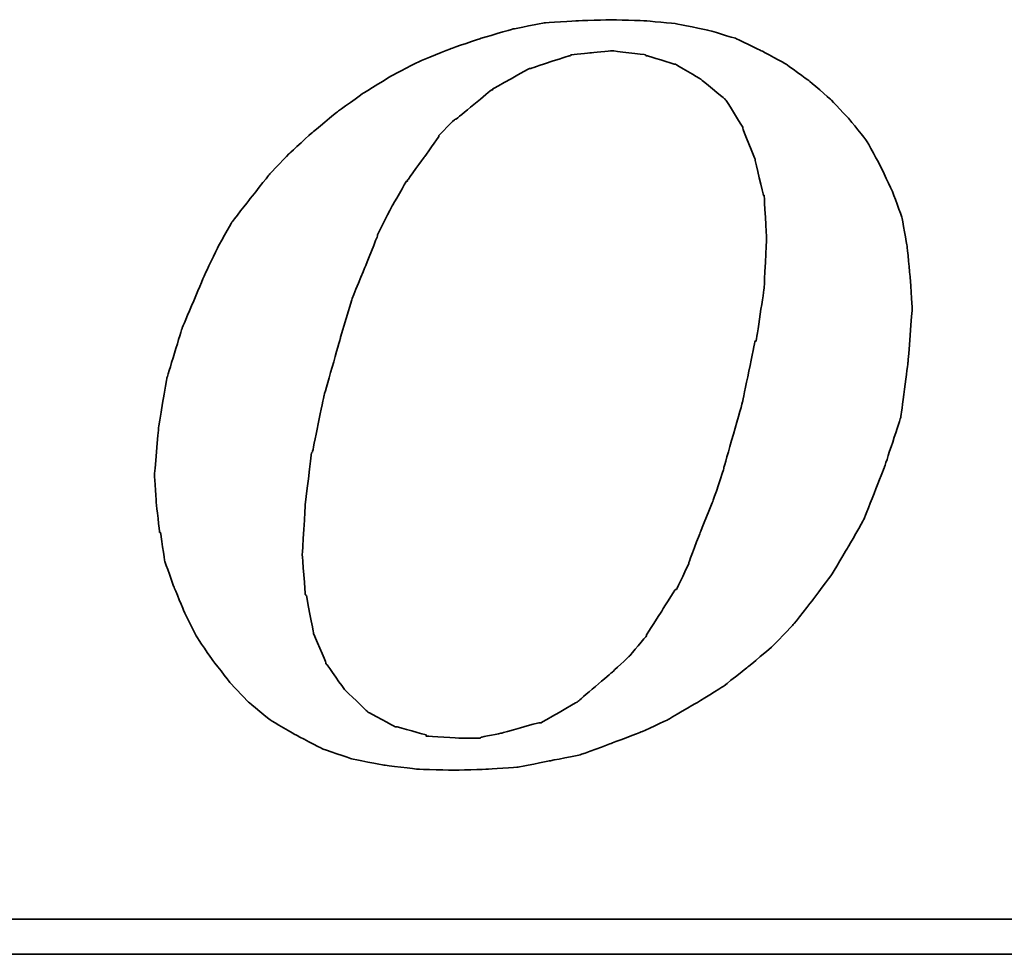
# Model space of a CAD drawing. Header units: millimetres. Extents: x 31 to 369, y 104 to 228.
# Tile 45 of 61: x 295.31 to 298.86, y 139.8 to 143.17. Entities that reach past the tile are written whole.
import ezdxf

# ---------------------------------------------------------------- set-up
doc = ezdxf.new("R2010")
doc.units = ezdxf.units.MM
doc.layers.add('DIM', color=4, linetype='CONTINUOUS')
doc.layers.add('layer 1', color=7, linetype='CONTINUOUS')

# ---------------------------------------------------------------- blocks, each defined once
blk = doc.blocks.new('TBI MOTION logo(完整正式版)')
at = {"layer": 'layer 1', "color": 22, "lineweight": 35}
for points, knots in [([(-11.34375, -6.98375), (-11.34375, -6.98375), (-10.91375, -7.43875), (-10.91375, -7.43875), (-10.91375, -7.43875), (-10.91375, -7.43875), (-10.38625, -7.87125), (-10.38625, -7.87125), (-10.38625, -7.87125), (-10.38625, -7.87125), (-9.81125, -8.20375), (-9.81125, -8.20375), (-9.81125, -8.20375), (-9.81125, -8.20375), (-9.21125, -8.51875), (-9.21125, -8.51875), (-9.21125, -8.51875), (-9.21125, -8.51875), (-8.51625, -8.75875), (-8.51625, -8.75875), (-8.51625, -8.75875), (-8.51625, -8.75875), (-7.77125, -8.90375), (-7.77125, -8.90375), (-7.77125, -8.90375), (-7.77125, -8.90375), (-6.97875, -8.99875), (-6.97875, -8.99875), (-6.97875, -8.99875), (-6.97875, -8.99875), (-6.14125, -9.02375), (-6.14125, -9.02375), (-6.14125, -9.02375), (-6.14125, -9.02375), (-5.37125, -8.99875), (-5.37125, -8.99875), (-5.37125, -8.99875), (-5.37125, -8.99875), (-4.65375, -8.94875), (-4.65375, -8.94875), (-4.65375, -8.94875), (-4.65375, -8.94875), (-3.93375, -8.80625), (-3.93375, -8.80625), (-3.93375, -8.80625), (-3.93375, -8.80625), (-3.21375, -8.66375), (-3.21375, -8.66375), (-3.21375, -8.66375), (-3.21375, -8.66375), (-2.49375, -8.39875), (-2.49375, -8.39875), (-2.49375, -8.39875), (-2.49375, -8.39875), (-1.79875, -8.13375), (-1.79875, -8.13375), (-1.79875, -8.13375), (-1.79875, -8.13375), (-1.17375, -7.84375), (-1.17375, -7.84375), (-1.17375, -7.84375), (-1.17375, -7.84375), (-0.52375, -7.46375), (-0.52375, -7.46375), (-0.52375, -7.46375), (-0.52375, -7.46375), (0.10124, -7.07875), (0.10124, -7.07875), (0.10124, -7.07875), (0.10124, -7.07875), (0.67625, -6.62375), (0.67625, -6.62375), (0.67625, -6.62375), (0.67625, -6.62375), (1.24874, -6.14375), (1.24874, -6.14375), (1.24874, -6.14375), (1.24874, -6.14375), (1.72874, -5.64125), (1.72874, -5.64125), (1.72874, -5.64125), (1.72874, -5.64125), (2.18624, -5.06375), (2.18624, -5.06375), (2.18624, -5.06375), (2.18624, -5.06375), (2.61625, -4.48874), (2.61625, -4.48874), (2.61625, -4.48874), (2.61625, -4.48874), (3.00125, -3.83874), (3.00125, -3.83874), (3.00125, -3.83874), (3.00125, -3.83874), (3.36124, -3.21374), (3.36124, -3.21374), (3.36124, -3.21374), (3.36124, -3.21374), (3.84374, -1.99125), (3.84374, -1.99125), (3.84374, -1.99125), (3.84374, -1.99125), (4.22625, -0.81875), (4.22625, -0.81875), (4.22625, -0.81875), (4.22625, -0.81875), (4.39125, 0.45624), (4.39125, 0.45624), (4.39125, 0.45624), (4.39125, 0.45624), (4.48874, 1.70124), (4.48874, 1.70124), (4.48874, 1.70124), (4.48874, 1.70124), (4.43874, 2.44625), (4.43874, 2.44625), (4.43874, 2.44625), (4.43874, 2.44625), (4.36874, 3.14125), (4.36874, 3.14125), (4.36874, 3.14125), (4.36874, 3.14125), (4.25125, 3.81125), (4.25125, 3.81125), (4.25125, 3.81125), (4.25125, 3.81125), (4.03124, 4.41125), (4.03124, 4.41125), (4.03124, 4.41125), (4.03124, 4.41125), (3.74374, 5.01125), (3.74374, 5.01125), (3.74374, 5.01125), (3.74374, 5.01125), (3.43124, 5.58875), (3.43124, 5.58875), (3.43124, 5.58875), (3.43124, 5.58875), (3.02625, 6.09125), (3.02625, 6.09125), (3.02625, 6.09125), (3.02625, 6.09125), (2.59374, 6.54875), (2.59374, 6.54875), (2.59374, 6.54875), (2.59374, 6.54875), (2.09124, 6.98125), (2.09124, 6.98125), (2.09124, 6.98125), (2.09124, 6.98125), (1.56124, 7.36625), (1.56124, 7.36625), (1.56124, 7.36625), (1.56124, 7.36625), (0.98624, 7.67625), (0.98624, 7.67625), (0.98624, 7.67625), (0.98624, 7.67625), (0.38624, 7.96375), (0.38624, 7.96375), (0.38624, 7.96375), (0.38624, 7.96375), (-0.25875, 8.15625), (-0.25875, 8.15625), (-0.25875, 8.15625), (-0.25875, 8.15625), (-0.98125, 8.30125), (-0.98125, 8.30125), (-0.98125, 8.30125), (-0.98125, 8.30125), (-1.70124, 8.37125), (-1.70124, 8.37125), (-1.70124, 8.37125), (-1.70124, 8.37125), (-2.49375, 8.39624), (-2.49375, 8.39624), (-2.49375, 8.39624), (-2.49375, 8.39624), (-3.28625, 8.37125), (-3.28625, 8.37125), (-3.28625, 8.37125), (-3.28625, 8.37125), (-4.05125, 8.32125), (-4.05125, 8.32125), (-4.05125, 8.32125), (-4.05125, 8.32125), (-4.77375, 8.18125), (-4.77375, 8.18125), (-4.77375, 8.18125), (-4.77375, 8.18125), (-5.51625, 7.96375), (-5.51625, 7.96375), (-5.51625, 7.96375), (-5.51625, 7.96375), (-6.21125, 7.72625), (-6.21125, 7.72625), (-6.21125, 7.72625), (-6.21125, 7.72625), (-6.92875, 7.43625), (-6.92875, 7.43625), (-6.92875, 7.43625), (-6.92875, 7.43625), (-7.57875, 7.10125), (-7.57875, 7.10125), (-7.57875, 7.10125), (-7.57875, 7.10125), (-8.24875, 6.69125), (-8.24875, 6.69125), (-8.24875, 6.69125), (-8.24875, 6.69125), (-8.84875, 6.26125), (-8.84875, 6.26125), (-8.84875, 6.26125), (-8.84875, 6.26125), (-9.42625, 5.78125), (-9.42625, 5.78125), (-9.42625, 5.78125), (-9.42625, 5.78125), (-9.95375, 5.30125), (-9.95375, 5.30125), (-9.95375, 5.30125), (-9.95375, 5.30125), (-10.43375, 4.79624), (-10.43375, 4.79624), (-10.43375, 4.79624), (-10.43375, 4.79624), (-10.88875, 4.22125), (-10.88875, 4.22125), (-10.88875, 4.22125), (-10.88875, 4.22125), (-11.29875, 3.69375), (-11.29875, 3.69375), (-11.29875, 3.69375), (-11.29875, 3.69375), (-11.63375, 3.09125), (-11.63375, 3.09125), (-11.63375, 3.09125), (-11.63375, 3.09125), (-11.91875, 2.49625), (-11.91875, 2.49625), (-11.91875, 2.49625), (-11.91875, 2.49625), (-12.44875, 1.24625), (-12.44875, 1.24625), (-12.44875, 1.24625), (-12.44875, 1.24625), (-12.80875, 0.06874), (-12.80875, 0.06874), (-12.80875, 0.06874), (-12.80875, 0.06874), (-12.99875, -1.07875), (-12.99875, -1.07875), (-12.99875, -1.07875), (-12.99875, -1.07875), (-13.09375, -2.18375), (-13.09375, -2.18375), (-13.09375, -2.18375), (-13.09375, -2.18375), (-13.04875, -2.85375), (-13.04875, -2.85375), (-13.04875, -2.85375), (-13.04875, -2.85375), (-12.97375, -3.50375), (-12.97375, -3.50375), (-12.97375, -3.50375), (-12.97375, -3.50375), (-12.95375, -3.50375), (-12.95375, -3.50375), (-12.95375, -3.50375), (-12.95375, -3.50375), (-12.85375, -4.17375), (-12.85375, -4.17375), (-12.85375, -4.17375), (-12.85375, -4.17375), (-12.63875, -4.77624), (-12.63875, -4.77624), (-12.63875, -4.77624), (-12.63875, -4.77624), (-12.39875, -5.35125), (-12.39875, -5.35125), (-12.39875, -5.35125), (-12.39875, -5.35125), (-12.11375, -5.92875), (-12.11375, -5.92875), (-12.11375, -5.92875), (-12.11375, -5.92875), (-11.75375, -6.45375), (-11.75375, -6.45375), (-11.75375, -6.45375), (-11.75375, -6.45375), (-11.34375, -6.98375), (-11.34375, -6.98375)], [0, 0, 0, 0, 0.01369863, 0.01369863, 0.01369863, 0.01369864, 0.02739726, 0.02739726, 0.02739726, 0.02739727, 0.04109589, 0.04109589, 0.04109589, 0.0410959, 0.05479452, 0.05479452, 0.05479452, 0.05479453, 0.06849315, 0.06849315, 0.06849315, 0.06849316, 0.08219178, 0.08219178, 0.08219178, 0.08219179, 0.09589041, 0.09589041, 0.09589041, 0.09589042, 0.10958904, 0.10958904, 0.10958904, 0.10958905, 0.12328767, 0.12328767, 0.12328767, 0.12328768, 0.1369863, 0.1369863, 0.1369863, 0.13698631, 0.15068493, 0.15068493, 0.15068493, 0.15068494, 0.16438356, 0.16438356, 0.16438356, 0.16438357, 0.17808219, 0.17808219, 0.17808219, 0.1780822, 0.19178082, 0.19178082, 0.19178082, 0.19178083, 0.20547945, 0.20547945, 0.20547945, 0.20547946, 0.21917808, 0.21917808, 0.21917808, 0.21917809, 0.23287671, 0.23287671, 0.23287671, 0.23287672, 0.24657534, 0.24657534, 0.24657534, 0.24657535, 0.26027397, 0.26027397, 0.26027397, 0.26027398, 0.2739726, 0.2739726, 0.2739726, 0.27397261, 0.28767123, 0.28767123, 0.28767123, 0.28767124, 0.30136986, 0.30136986, 0.30136986, 0.30136987, 0.31506849, 0.31506849, 0.31506849, 0.3150685, 0.32876712, 0.32876712, 0.32876712, 0.32876713, 0.34246575, 0.34246575, 0.34246575, 0.34246576, 0.35616438, 0.35616438, 0.35616438, 0.35616439, 0.36986301, 0.36986301, 0.36986301, 0.36986302, 0.38356164, 0.38356164, 0.38356164, 0.38356165, 0.39726027, 0.39726027, 0.39726027, 0.39726028, 0.4109589, 0.4109589, 0.4109589, 0.41095891, 0.42465753, 0.42465753, 0.42465753, 0.42465754, 0.43835616, 0.43835616, 0.43835616, 0.43835617, 0.45205479, 0.45205479, 0.45205479, 0.4520548, 0.46575342, 0.46575342, 0.46575342, 0.46575343, 0.47945205, 0.47945205, 0.47945205, 0.47945206, 0.49315068, 0.49315068, 0.49315068, 0.49315069, 0.50684932, 0.50684932, 0.50684932, 0.50684933, 0.52054795, 0.52054795, 0.52054795, 0.52054796, 0.53424658, 0.53424658, 0.53424658, 0.53424659, 0.54794521, 0.54794521, 0.54794521, 0.54794522, 0.56164384, 0.56164384, 0.56164384, 0.56164385, 0.57534247, 0.57534247, 0.57534247, 0.57534248, 0.5890411, 0.5890411, 0.5890411, 0.58904111, 0.60273973, 0.60273973, 0.60273973, 0.60273974, 0.61643836, 0.61643836, 0.61643836, 0.61643837, 0.63013699, 0.63013699, 0.63013699, 0.630137, 0.64383562, 0.64383562, 0.64383562, 0.64383563, 0.65753425, 0.65753425, 0.65753425, 0.65753426, 0.67123288, 0.67123288, 0.67123288, 0.67123289, 0.68493151, 0.68493151, 0.68493151, 0.68493152, 0.69863014, 0.69863014, 0.69863014, 0.69863015, 0.71232877, 0.71232877, 0.71232877, 0.71232878, 0.7260274, 0.7260274, 0.7260274, 0.72602741, 0.73972603, 0.73972603, 0.73972603, 0.73972604, 0.75342466, 0.75342466, 0.75342466, 0.75342467, 0.76712329, 0.76712329, 0.76712329, 0.7671233, 0.78082192, 0.78082192, 0.78082192, 0.78082193, 0.79452055, 0.79452055, 0.79452055, 0.79452056, 0.80821918, 0.80821918, 0.80821918, 0.80821919, 0.82191781, 0.82191781, 0.82191781, 0.82191782, 0.83561644, 0.83561644, 0.83561644, 0.83561645, 0.84931507, 0.84931507, 0.84931507, 0.84931508, 0.8630137, 0.8630137, 0.8630137, 0.86301371, 0.87671233, 0.87671233, 0.87671233, 0.87671234, 0.89041096, 0.89041096, 0.89041096, 0.89041097, 0.90410959, 0.90410959, 0.90410959, 0.9041096, 0.91780822, 0.91780822, 0.91780822, 0.91780823, 0.93150685, 0.93150685, 0.93150685, 0.93150686, 0.94520548, 0.94520548, 0.94520548, 0.94520549, 0.95890411, 0.95890411, 0.95890411, 0.95890412, 0.97260274, 0.97260274, 0.97260274, 0.97260275, 0.98630137, 0.98630137, 0.98630137, 0.98630138, 1, 1, 1, 1]), ([(-8.77875, 1.03124), (-8.77875, 1.03124), (-8.51625, 1.89625), (-8.51625, 1.89625), (-8.51625, 1.89625), (-8.51625, 1.89625), (-8.20375, 2.66375), (-8.20375, 2.66375), (-8.20375, 2.66375), (-8.20375, 2.66375), (-7.91625, 3.38125), (-7.91625, 3.38125), (-7.91625, 3.38125), (-7.91625, 3.38125), (-7.91625, 3.40624), (-7.91625, 3.40624), (-7.91625, 3.40624), (-7.91625, 3.40624), (-7.57875, 4.07624), (-7.57875, 4.07624), (-7.57875, 4.07624), (-7.57875, 4.07624), (-7.24375, 4.65125), (-7.24375, 4.65125), (-7.24375, 4.65125), (-7.24375, 4.65125), (-7.21875, 4.65125), (-7.21875, 4.65125), (-7.21875, 4.65125), (-7.21875, 4.65125), (-7.21875, 4.67624), (-7.21875, 4.67624), (-7.21875, 4.67624), (-7.21875, 4.67624), (-6.83625, 5.20375), (-6.83625, 5.20375), (-6.83625, 5.20375), (-6.83625, 5.20375), (-6.49875, 5.68625), (-6.49875, 5.68625), (-6.49875, 5.68625), (-6.49875, 5.68625), (-6.49875, 5.70625), (-6.49875, 5.70625), (-6.49875, 5.70625), (-6.49875, 5.70625), (-6.11625, 6.09125), (-6.11625, 6.09125), (-6.11625, 6.09125), (-6.11625, 6.09125), (-6.09125, 6.09125), (-6.09125, 6.09125), (-6.09125, 6.09125), (-6.09125, 6.09125), (-5.27375, 6.76625), (-5.27375, 6.76625), (-5.27375, 6.76625), (-5.27375, 6.76625), (-5.24875, 6.76625), (-5.24875, 6.76625), (-5.24875, 6.76625), (-5.24875, 6.76625), (-5.24875, 6.78625), (-5.24875, 6.78625), (-5.24875, 6.78625), (-5.24875, 6.78625), (-4.38875, 7.26624), (-4.38875, 7.26624), (-4.38875, 7.26624), (-4.38875, 7.26624), (-4.36125, 7.26624), (-4.36125, 7.26624), (-4.36125, 7.26624), (-4.36125, 7.26624), (-3.93375, 7.41125), (-3.93375, 7.41125), (-3.93375, 7.41125), (-3.93375, 7.41125), (-3.47375, 7.55625), (-3.47375, 7.55625), (-3.47375, 7.55625), (-3.47375, 7.55625), (-3.45375, 7.55625), (-3.45375, 7.55625), (-3.45375, 7.55625), (-3.45375, 7.55625), (-3.42875, 7.58124), (-3.42875, 7.58124), (-3.42875, 7.58124), (-3.42875, 7.58124), (-2.97375, 7.62625), (-2.97375, 7.62625), (-2.97375, 7.62625), (-2.97375, 7.62625), (-2.49375, 7.67625), (-2.49375, 7.67625), (-2.49375, 7.67625), (-2.49375, 7.67625), (-2.46875, 7.67625), (-2.46875, 7.67625), (-2.46875, 7.67625), (-2.46875, 7.67625), (-1.70124, 7.58124), (-1.70124, 7.58124), (-1.70124, 7.58124), (-1.70124, 7.58124), (-1.67875, 7.55625), (-1.67875, 7.55625), (-1.67875, 7.55625), (-1.67875, 7.55625), (-1.65375, 7.55625), (-1.65375, 7.55625), (-1.65375, 7.55625), (-1.65375, 7.55625), (-1.03125, 7.36625), (-1.03125, 7.36625), (-1.03125, 7.36625), (-1.03125, 7.36625), (-1.00625, 7.36625), (-1.00625, 7.36625), (-1.00625, 7.36625), (-1.00625, 7.36625), (-0.43124, 7.02624), (-0.43124, 7.02624), (-0.43124, 7.02624), (-0.43124, 7.02624), (-0.40625, 7.00624), (-0.40625, 7.00624), (-0.40625, 7.00624), (-0.40625, 7.00624), (0.12124, 6.57124), (0.12124, 6.57124), (0.12124, 6.57124), (0.12124, 6.57124), (0.14624, 6.54875), (0.14624, 6.54875), (0.14624, 6.54875), (0.14624, 6.54875), (0.17124, 6.52375), (0.17124, 6.52375), (0.17124, 6.52375), (0.17124, 6.52375), (0.55625, 5.89875), (0.55625, 5.89875), (0.55625, 5.89875), (0.55625, 5.89875), (0.55625, 5.87625), (0.55625, 5.87625), (0.55625, 5.87625), (0.55625, 5.87625), (0.84124, 5.15625), (0.84124, 5.15625), (0.84124, 5.15625), (0.84124, 5.15625), (0.84124, 5.13125), (0.84124, 5.13125), (0.84124, 5.13125), (0.84124, 5.13125), (1.03624, 4.31875), (1.03624, 4.31875), (1.03624, 4.31875), (1.03624, 4.31875), (1.05624, 4.31875), (1.05624, 4.31875), (1.05624, 4.31875), (1.05624, 4.31875), (1.05624, 4.29125), (1.05624, 4.29125), (1.05624, 4.29125), (1.05624, 4.29125), (1.10625, 3.33125), (1.10625, 3.33125), (1.10625, 3.33125), (1.10625, 3.33125), (1.10625, 3.30875), (1.10625, 3.30875), (1.10625, 3.30875), (1.10625, 3.30875), (1.05624, 2.20624), (1.05624, 2.20624), (1.05624, 2.20624), (1.05624, 2.20624), (1.05624, 2.18124), (1.05624, 2.18124), (1.05624, 2.18124), (1.05624, 2.18124), (0.86624, 0.93624), (0.86624, 0.93624), (0.86624, 0.93624), (0.86624, 0.93624), (0.84124, 0.93624), (0.84124, 0.93624), (0.84124, 0.93624), (0.84124, 0.93624), (0.55625, -0.45874), (0.55625, -0.45874), (0.55625, -0.45874), (0.55625, -0.45874), (0.12124, -1.99125), (0.12124, -1.99125), (0.12124, -1.99125), (0.12124, -1.99125), (0.12124, -2.01874), (0.12124, -2.01874), (0.12124, -2.01874), (0.12124, -2.01874), (-0.13874, -2.78375), (-0.13874, -2.78375), (-0.13874, -2.78375), (-0.13874, -2.78375), (-0.43124, -3.50375), (-0.43124, -3.50375), (-0.43124, -3.50375), (-0.43124, -3.50375), (-0.69375, -4.19875), (-0.69375, -4.19875), (-0.69375, -4.19875), (-0.69375, -4.19875), (-0.69375, -4.22375), (-0.69375, -4.22375), (-0.69375, -4.22375), (-0.69375, -4.22375), (-0.98125, -4.82374), (-0.98125, -4.82374), (-0.98125, -4.82374), (-0.98125, -4.82374), (-1.00625, -4.82374), (-1.00625, -4.82374), (-1.00625, -4.82374), (-1.00625, -4.82374), (-1.33875, -5.35125), (-1.33875, -5.35125), (-1.33875, -5.35125), (-1.33875, -5.35125), (-1.67875, -5.87875), (-1.67875, -5.87875), (-1.67875, -5.87875), (-1.67875, -5.87875), (-1.67875, -5.90375), (-1.67875, -5.90375), (-1.67875, -5.90375), (-1.67875, -5.90375), (-2.05875, -6.35875), (-2.05875, -6.35875), (-2.05875, -6.35875), (-2.05875, -6.35875), (-2.08375, -6.38375), (-2.08375, -6.38375), (-2.08375, -6.38375), (-2.08375, -6.38375), (-2.46875, -6.74375), (-2.46875, -6.74375), (-2.46875, -6.74375), (-2.46875, -6.74375), (-3.25875, -7.41625), (-3.25875, -7.41625), (-3.25875, -7.41625), (-3.25875, -7.41625), (-3.28625, -7.43875), (-3.28625, -7.43875), (-3.28625, -7.43875), (-3.28625, -7.43875), (-4.12375, -7.91875), (-4.12375, -7.91875), (-4.12375, -7.91875), (-4.12375, -7.91875), (-4.14875, -7.91875), (-4.14875, -7.91875), (-4.14875, -7.91875), (-4.14875, -7.91875), (-4.17125, -7.91875), (-4.17125, -7.91875), (-4.17125, -7.91875), (-4.17125, -7.91875), (-5.03375, -8.15875), (-5.03375, -8.15875), (-5.03375, -8.15875), (-5.03375, -8.15875), (-5.51625, -8.25625), (-5.51625, -8.25625), (-5.51625, -8.25625), (-5.51625, -8.25625), (-5.54125, -8.27875), (-5.54125, -8.27875), (-5.54125, -8.27875), (-5.54125, -8.27875), (-5.56375, -8.27875), (-5.56375, -8.27875), (-5.56375, -8.27875), (-5.56375, -8.27875), (-5.99625, -8.27875), (-5.99625, -8.27875), (-5.99625, -8.27875), (-5.99625, -8.27875), (-6.76375, -8.23125), (-6.76375, -8.23125), (-6.76375, -8.23125), (-6.76375, -8.23125), (-6.78875, -8.23125), (-6.78875, -8.23125), (-6.78875, -8.23125), (-6.78875, -8.23125), (-6.78875, -8.20375), (-6.78875, -8.20375), (-6.78875, -8.20375), (-6.78875, -8.20375), (-7.45875, -8.01375), (-7.45875, -8.01375), (-7.45875, -8.01375), (-7.45875, -8.01375), (-7.48375, -8.01375), (-7.48375, -8.01375), (-7.48375, -8.01375), (-7.48375, -8.01375), (-7.50875, -8.01375), (-7.50875, -8.01375), (-7.50875, -8.01375), (-7.50875, -8.01375), (-8.13125, -7.67875), (-8.13125, -7.67875), (-8.13125, -7.67875), (-8.13125, -7.67875), (-8.15625, -7.65375), (-8.15625, -7.65375), (-8.15625, -7.65375), (-8.15625, -7.65375), (-8.65875, -7.17375), (-8.65875, -7.17375), (-8.65875, -7.17375), (-8.65875, -7.17375), (-8.68375, -7.14875), (-8.68375, -7.14875), (-8.68375, -7.14875), (-8.68375, -7.14875), (-9.08875, -6.57375), (-9.08875, -6.57375), (-9.08875, -6.57375), (-9.08875, -6.57375), (-9.11375, -6.54875), (-9.11375, -6.54875), (-9.11375, -6.54875), (-9.11375, -6.54875), (-9.11375, -6.52875), (-9.11375, -6.52875), (-9.11375, -6.52875), (-9.11375, -6.52875), (-9.40375, -5.85375), (-9.40375, -5.85375), (-9.40375, -5.85375), (-9.40375, -5.85375), (-9.40375, -5.82875), (-9.40375, -5.82875), (-9.40375, -5.82875), (-9.40375, -5.82875), (-9.56875, -4.96875), (-9.56875, -4.96875), (-9.56875, -4.96875), (-9.56875, -4.96875), (-9.59375, -4.94375), (-9.59375, -4.94375), (-9.59375, -4.94375), (-9.59375, -4.94375), (-9.66375, -4.03375), (-9.66375, -4.03375), (-9.66375, -4.03375), (-9.66375, -4.03375), (-9.66375, -4.00875), (-9.66375, -4.00875), (-9.66375, -4.00875), (-9.66375, -4.00875), (-9.59375, -2.85375), (-9.59375, -2.85375), (-9.59375, -2.85375), (-9.59375, -2.85375), (-9.45125, -1.65875), (-9.45125, -1.65875), (-9.45125, -1.65875), (-9.45125, -1.65875), (-9.42625, -1.63375), (-9.42625, -1.63375), (-9.42625, -1.63375), (-9.42625, -1.63375), (-9.16125, -0.33875), (-9.16125, -0.33875), (-9.16125, -0.33875), (-9.16125, -0.33875), (-8.77875, 1.00624), (-8.77875, 1.00624), (-8.77875, 1.00624), (-8.77875, 1.00624), (-8.77875, 1.03124), (-8.77875, 1.03124)], [0, 0, 0, 0, 0.01020408, 0.01020408, 0.01020408, 0.01020409, 0.02040816, 0.02040816, 0.02040816, 0.02040817, 0.03061224, 0.03061224, 0.03061224, 0.03061225, 0.04081633, 0.04081633, 0.04081633, 0.04081634, 0.05102041, 0.05102041, 0.05102041, 0.05102042, 0.06122449, 0.06122449, 0.06122449, 0.0612245, 0.07142857, 0.07142857, 0.07142857, 0.07142858, 0.08163265, 0.08163265, 0.08163265, 0.08163266, 0.09183673, 0.09183673, 0.09183673, 0.09183674, 0.10204082, 0.10204082, 0.10204082, 0.10204083, 0.1122449, 0.1122449, 0.1122449, 0.11224491, 0.12244898, 0.12244898, 0.12244898, 0.12244899, 0.13265306, 0.13265306, 0.13265306, 0.13265307, 0.14285714, 0.14285714, 0.14285714, 0.14285715, 0.15306122, 0.15306122, 0.15306122, 0.15306123, 0.16326531, 0.16326531, 0.16326531, 0.16326532, 0.17346939, 0.17346939, 0.17346939, 0.1734694, 0.18367347, 0.18367347, 0.18367347, 0.18367348, 0.19387755, 0.19387755, 0.19387755, 0.19387756, 0.20408163, 0.20408163, 0.20408163, 0.20408164, 0.21428571, 0.21428571, 0.21428571, 0.21428572, 0.2244898, 0.2244898, 0.2244898, 0.22448981, 0.23469388, 0.23469388, 0.23469388, 0.23469389, 0.24489796, 0.24489796, 0.24489796, 0.24489797, 0.25510204, 0.25510204, 0.25510204, 0.25510205, 0.26530612, 0.26530612, 0.26530612, 0.26530613, 0.2755102, 0.2755102, 0.2755102, 0.27551021, 0.28571429, 0.28571429, 0.28571429, 0.2857143, 0.29591837, 0.29591837, 0.29591837, 0.29591838, 0.30612245, 0.30612245, 0.30612245, 0.30612246, 0.31632653, 0.31632653, 0.31632653, 0.31632654, 0.32653061, 0.32653061, 0.32653061, 0.32653062, 0.33673469, 0.33673469, 0.33673469, 0.3367347, 0.34693878, 0.34693878, 0.34693878, 0.34693879, 0.35714286, 0.35714286, 0.35714286, 0.35714287, 0.36734694, 0.36734694, 0.36734694, 0.36734695, 0.37755102, 0.37755102, 0.37755102, 0.37755103, 0.3877551, 0.3877551, 0.3877551, 0.38775511, 0.39795918, 0.39795918, 0.39795918, 0.39795919, 0.40816327, 0.40816327, 0.40816327, 0.40816328, 0.41836735, 0.41836735, 0.41836735, 0.41836736, 0.42857143, 0.42857143, 0.42857143, 0.42857144, 0.43877551, 0.43877551, 0.43877551, 0.43877552, 0.44897959, 0.44897959, 0.44897959, 0.4489796, 0.45918367, 0.45918367, 0.45918367, 0.45918368, 0.46938776, 0.46938776, 0.46938776, 0.46938777, 0.47959184, 0.47959184, 0.47959184, 0.47959185, 0.48979592, 0.48979592, 0.48979592, 0.48979593, 0.5, 0.5, 0.5, 0.50000001, 0.51020408, 0.51020408, 0.51020408, 0.51020409, 0.52040816, 0.52040816, 0.52040816, 0.52040817, 0.53061224, 0.53061224, 0.53061224, 0.53061225, 0.54081633, 0.54081633, 0.54081633, 0.54081634, 0.55102041, 0.55102041, 0.55102041, 0.55102042, 0.56122449, 0.56122449, 0.56122449, 0.5612245, 0.57142857, 0.57142857, 0.57142857, 0.57142858, 0.58163265, 0.58163265, 0.58163265, 0.58163266, 0.59183673, 0.59183673, 0.59183673, 0.59183674, 0.60204082, 0.60204082, 0.60204082, 0.60204083, 0.6122449, 0.6122449, 0.6122449, 0.61224491, 0.62244898, 0.62244898, 0.62244898, 0.62244899, 0.63265306, 0.63265306, 0.63265306, 0.63265307, 0.64285714, 0.64285714, 0.64285714, 0.64285715, 0.65306122, 0.65306122, 0.65306122, 0.65306123, 0.66326531, 0.66326531, 0.66326531, 0.66326532, 0.67346939, 0.67346939, 0.67346939, 0.6734694, 0.68367347, 0.68367347, 0.68367347, 0.68367348, 0.69387755, 0.69387755, 0.69387755, 0.69387756, 0.70408163, 0.70408163, 0.70408163, 0.70408164, 0.71428571, 0.71428571, 0.71428571, 0.71428572, 0.7244898, 0.7244898, 0.7244898, 0.72448981, 0.73469388, 0.73469388, 0.73469388, 0.73469389, 0.74489796, 0.74489796, 0.74489796, 0.74489797, 0.75510204, 0.75510204, 0.75510204, 0.75510205, 0.76530612, 0.76530612, 0.76530612, 0.76530613, 0.7755102, 0.7755102, 0.7755102, 0.77551021, 0.78571429, 0.78571429, 0.78571429, 0.7857143, 0.79591837, 0.79591837, 0.79591837, 0.79591838, 0.80612245, 0.80612245, 0.80612245, 0.80612246, 0.81632653, 0.81632653, 0.81632653, 0.81632654, 0.82653061, 0.82653061, 0.82653061, 0.82653062, 0.83673469, 0.83673469, 0.83673469, 0.8367347, 0.84693878, 0.84693878, 0.84693878, 0.84693879, 0.85714286, 0.85714286, 0.85714286, 0.85714287, 0.86734694, 0.86734694, 0.86734694, 0.86734695, 0.87755102, 0.87755102, 0.87755102, 0.87755103, 0.8877551, 0.8877551, 0.8877551, 0.88775511, 0.89795918, 0.89795918, 0.89795918, 0.89795919, 0.90816327, 0.90816327, 0.90816327, 0.90816328, 0.91836735, 0.91836735, 0.91836735, 0.91836736, 0.92857143, 0.92857143, 0.92857143, 0.92857144, 0.93877551, 0.93877551, 0.93877551, 0.93877552, 0.94897959, 0.94897959, 0.94897959, 0.9489796, 0.95918367, 0.95918367, 0.95918367, 0.95918368, 0.96938776, 0.96938776, 0.96938776, 0.96938777, 0.97959184, 0.97959184, 0.97959184, 0.97959185, 0.98979592, 0.98979592, 0.98979592, 0.98979593, 1, 1, 1, 1]), ([(75.90875, -9.47875), (75.90875, -9.47875), (75.90875, -12.28625), (75.90875, -12.28625), (75.90875, -12.28625), (75.90875, -12.28625), (75.90875, -12.47875), (75.90875, -12.47875), (75.90875, -12.47875), (75.90875, -12.47875), (75.71625, -12.47875), (75.71625, -12.47875), (75.71625, -12.47875), (75.71625, -12.47875), (-88.32875, -12.47875), (-88.32875, -12.47875), (-88.32875, -12.47875), (-88.32875, -12.47875), (-88.32875, -13.29375), (-88.32875, -13.29375), (-88.32875, -13.29375), (-88.32875, -13.29375), (82.89125, -13.29375), (82.89125, -13.29375), (82.89125, -13.29375), (82.89125, -13.29375), (75.90875, -9.47875), (75.90875, -9.47875)], [0, 0, 0, 0, 0.14285714, 0.14285714, 0.14285714, 0.14285715, 0.28571429, 0.28571429, 0.28571429, 0.2857143, 0.42857143, 0.42857143, 0.42857143, 0.42857144, 0.57142857, 0.57142857, 0.57142857, 0.57142858, 0.71428571, 0.71428571, 0.71428571, 0.71428572, 0.85714286, 0.85714286, 0.85714286, 0.85714287, 1, 1, 1, 1])]:
    blk.add_open_spline(points, degree=3, knots=knots, dxfattribs=at)

msp = doc.modelspace()

# ---------------------------------------------------------------- block references
at = {"layer": 'DIM', "color": 7, "xscale": 0.1555785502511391, "yscale": 0.1555785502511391, "zscale": 0.1555785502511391}
msp.add_blockref('TBI MOTION logo(完整正式版)', (297.8307, 141.8679), dxfattribs=at)

doc.saveas('drawing.dxf')
